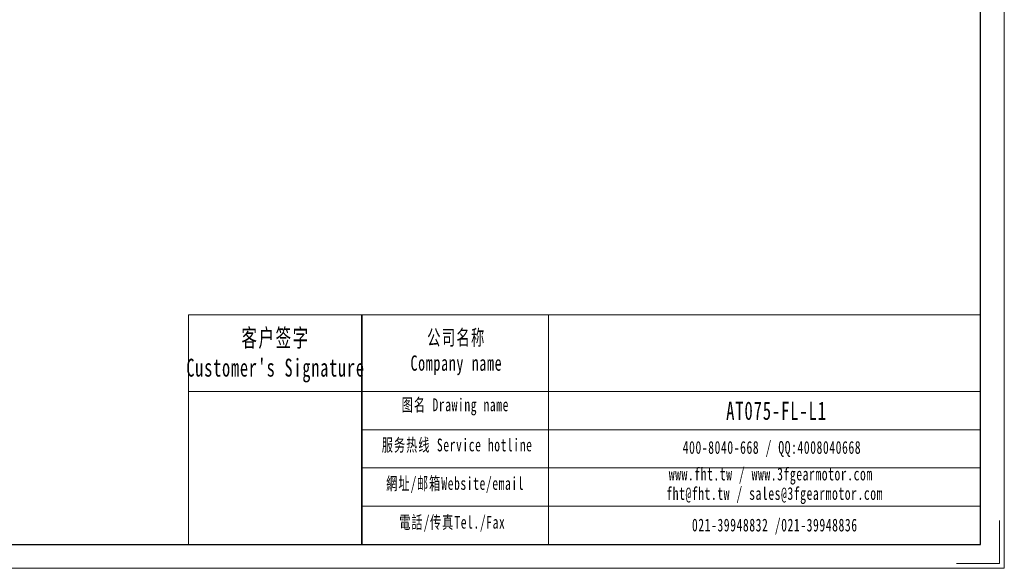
# Model space of a CAD drawing. Header units: millimetres. Extents: x -97 to 631, y -73 to 442.
# Tile 2 of 3: x 274 to 631, y -73 to 126. Entities that reach past the tile are written whole.
import ezdxf

# ---------------------------------------------------------------- set-up
doc = ezdxf.new("R2010")
doc.units = ezdxf.units.MM
doc.layers.get('0').update_dxf_attribs({"lineweight": 35})
for name, color, linetype, lineweight in [('7标注层', 4, 'Continuous', 18), ('SLD-0', 7, 'Continuous', 18), ('图框_外框线', 7, 'Continuous', 18)]:
    doc.layers.add(name, color=color, linetype=linetype, lineweight=lineweight)
doc.styles.add('标准', font='txt', dxfattribs={"width": 0.667})

msp = doc.modelspace()

# ---------------------------------------------------------------- linework, layer by layer
msp.add_line((398.2861, 19.0511), (398.2861, -64.2428))
at = {"layer": '7标注层', "color": 0}
msp.add_line((335.4538, 19.0511), (335.4538, -64.2285), dxfattribs=at)
at = {"layer": '图框_外框线'}
for p, q in [((335.4538, 19.0511), (398.2861, 19.0511)), ((398.2861, 19.0511), (398.2861, -64.2285)), ((398.2861, 19.0511), (622.6151, 19.0511)), ((465.9835, 19.0511), (465.9835, -64.2285)), ((335.4538, -8.7394), (398.2861, -8.7394)), ((398.2861, -8.7394), (622.6151, -8.7394)), ((398.2861, -22.6346), (622.6151, -22.6346)), ((398.2861, -36.5299), (622.6151, -36.5299)), ((398.2861, -50.4251), (622.6151, -50.4251))]:
    msp.add_line(p, q, dxfattribs=at)
at = {"layer": '图框_外框线', "color": 3}
msp.add_lwpolyline([(-97.4041, -72.9035), (631.2901, -72.9035), (631.2901, 442.3874), (-97.4041, 442.3874)], close=True, dxfattribs=at)
at = {"layer": '图框_外框线', "color": 3, "lineweight": 25}
msp.add_lwpolyline([(-54.0294, -64.2285), (622.6151, -64.2285), (622.6151, 433.7124), (-54.0294, 433.7124)], close=True, dxfattribs=at)
at = {"layer": '图框_外框线', "color": 3}
msp.add_lwpolyline([(629.5551, -55.5536), (629.5551, -71.1685), (613.9402, -71.1685)], dxfattribs=at)

# ---------------------------------------------------------------- texts
at = {"layer": 'SLD-0', "color": 1, "attachment_point": 2, "style": '标准'}
for s, insert, char_height, width in [("\\T1.1;客户签字\\PCustomer's Signature", (366.9782, 13.9097), 6.484445, 80.667168), ('\\T1.1;公司名称\\PCompany name', (432.5642, 13.5655), 5.558096, 71.959989), ('\\T1.1;图名 Drawing name', (432.1842, -11.3008), 4.631747, 59.233946), ('\\T1.1;\\pxt5.83333;{\\H1.19696x;\\C256;AT075-FL-L1}', (548.659, -12.4192), 5.558096, 47.19042), ('\\T1.1;服务热线 Service hotline', (432.8411, -25.8652), 4.631747, 65.992306), ('\\T1.1;400-8040-668 / QQ:4008040668', (547.0154, -26.7502), 4.631747, 134.855199), ('\\T1.1;網址/邮箱Website/email', (432.1198, -39.8199), 4.631747, 68.691779), ('\\T1.1;www.fht.tw / www.3fgearmotor.com ', (546.5883, -36.3975), 4.631747, 135.007008), ('\\T1.1;\\pxt12;fht@fht.tw / sales@3fgearmotor.com ', (547.9999, -43.4505), 4.631747, 135.007008), ('\\T1.1;電話/传真Tel./Fax', (431.0821, -53.8835), 4.631747, 69.51794), ('\\T1.1;021-39948832 /021-39948836 ', (548.0483, -54.8962), 4.631747, 103.088064)]:
    msp.add_mtext(s, dxfattribs=dict(at, insert=insert, char_height=char_height, width=width))

doc.saveas('drawing.dxf')
